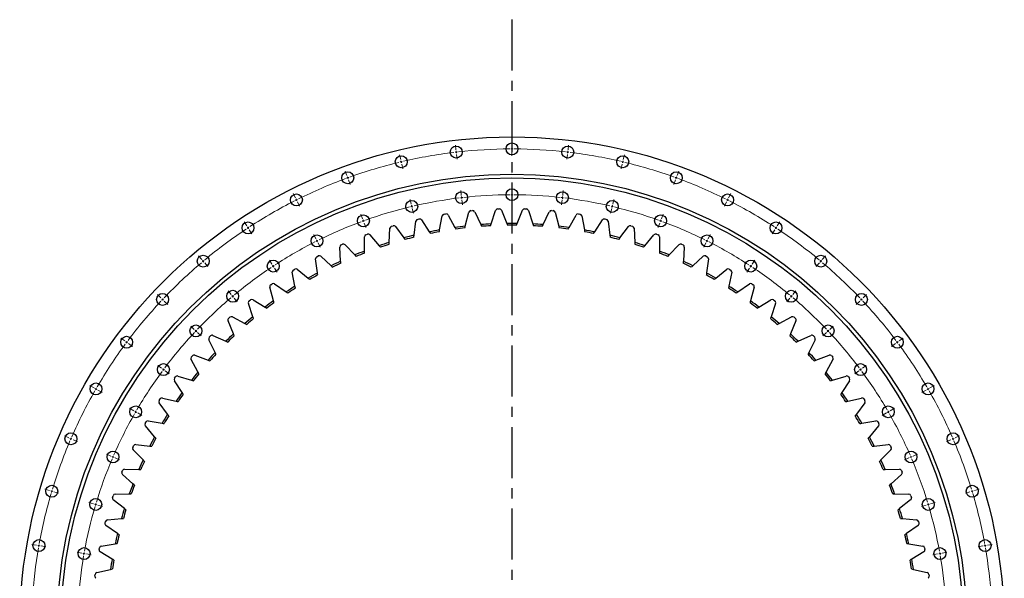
# Model space of a CAD drawing. Header units: millimetres. Extents: x 90 to 11535, y 34437 to 43816.
# Tile 2 of 14: x 2075 to 4222, y 36681 to 37900. Entities that reach past the tile are written whole.
import ezdxf

# ---------------------------------------------------------------- set-up
doc = ezdxf.new("R2010")
doc.units = ezdxf.units.MM
doc.header["$LTSCALE"] = 50
doc.linetypes.add('CENTER', pattern=[10.16, 6.35, -1.27, 1.27, -1.27])

msp = doc.modelspace()

# ---------------------------------------------------------------- linework, layer by layer
at = {"linetype": 'CENTER', "ltscale": 0.35}
msp.add_line((3148.9, 37899.9), (3148.9, 35241.2), dxfattribs=at)
at = {"color": 0, "linetype": 'Continuous', "lineweight": 18}
for p, q in [((3026.8, 37615.9), (3025.5, 37626.4)), ((3148.9, 37623), (3148.9, 37633.5)), ((3148.9, 37618), (3148.9, 37620.5)), ((3148.9, 37618), (3148.9, 37615.5)), ((3271.1, 37615.9), (3272.4, 37626.4)), ((2906.2, 37594.7), (2903.8, 37604.9)), ((3027.3, 37611), (3027, 37613.4)), ((3027.3, 37611), (3027.6, 37608.5)), ((3027.9, 37606), (3029.1, 37595.6)), ((3148.9, 37613), (3148.9, 37602.5)), ((3270, 37606), (3268.8, 37595.6)), ((3270.6, 37611), (3270.3, 37608.5)), ((3270.6, 37611), (3270.8, 37613.4)), ((3391.7, 37594.7), (3394.1, 37604.9)), ((2907.4, 37589.8), (2906.8, 37592.2)), ((2907.4, 37589.8), (2908, 37587.4)), ((2908.5, 37584.9), (2910.9, 37574.7)), ((3389.4, 37584.9), (3386.9, 37574.7)), ((3390.5, 37589.8), (3389.9, 37587.4)), ((3390.5, 37589.8), (3391.1, 37592.2)), ((2789, 37559.6), (2785.4, 37569.4)), ((2790.7, 37554.9), (2789.8, 37557.2)), ((2790.7, 37554.9), (2791.5, 37552.5)), ((3507.2, 37554.9), (3506.4, 37552.5)), ((3507.2, 37554.9), (3508.1, 37557.2)), ((3508.9, 37559.6), (3512.5, 37569.4)), ((2792.4, 37550.2), (2796, 37540.3)), ((3148.9, 37523), (3148.9, 37533.5)), ((3505.5, 37550.2), (3501.9, 37540.3)), ((2676.6, 37511.1), (2671.9, 37520.5)), ((2678.8, 37506.6), (2677.7, 37508.9)), ((3038.4, 37516.6), (3037.1, 37527)), ((3038.9, 37511.6), (3038.7, 37514.1)), ((3038.9, 37511.6), (3039.2, 37509.2)), ((3148.9, 37518), (3148.9, 37520.5)), ((3148.9, 37518), (3148.9, 37515.5)), ((3148.9, 37513), (3148.9, 37502.5)), ((3258.9, 37511.6), (3258.7, 37509.2)), ((3258.9, 37511.6), (3259.2, 37514.1)), ((3259.5, 37516.6), (3260.7, 37527)), ((3619.1, 37506.6), (3620.2, 37508.9)), ((3621.3, 37511.1), (3626, 37520.5)), ((2678.8, 37506.6), (2679.9, 37504.4)), ((2681.1, 37502.2), (2685.8, 37492.8)), ((2929.3, 37497.4), (2926.9, 37507.6)), ((2930.4, 37492.5), (2929.9, 37494.9)), ((2930.4, 37492.5), (2931, 37490.1)), ((2931.6, 37487.6), (2934, 37477.4)), ((3039.5, 37506.7), (3040.7, 37496.2)), ((3258.4, 37506.7), (3257.1, 37496.2)), ((3366.3, 37487.6), (3363.9, 37477.4)), ((3367.5, 37492.5), (3366.9, 37490.1)), ((3367.5, 37492.5), (3368, 37494.9)), ((3368.6, 37497.4), (3371, 37507.6)), ((3616.8, 37502.2), (3612.1, 37492.8)), ((3619.1, 37506.6), (3617.9, 37504.4)), ((2823.2, 37465.6), (2819.6, 37475.5)), ((3474.7, 37465.6), (3478.3, 37475.5)), ((2570.6, 37449.9), (2564.8, 37458.7)), ((2573.3, 37445.7), (2572, 37447.8)), ((2573.3, 37445.7), (2574.7, 37443.6)), ((2824.9, 37460.9), (2824, 37463.3)), ((2824.9, 37460.9), (2825.7, 37458.6)), ((2826.6, 37456.2), (2830.2, 37446.3)), ((3471.3, 37456.2), (3467.7, 37446.3)), ((3473, 37460.9), (3472.2, 37458.6)), ((3473, 37460.9), (3473.9, 37463.3)), ((3724.6, 37445.7), (3723.2, 37443.6)), ((3724.6, 37445.7), (3725.9, 37447.8)), ((3727.3, 37449.9), (3733.1, 37458.7)), ((2576.1, 37441.5), (2581.9, 37432.8)), ((2721.5, 37421.7), (2716.8, 37431.1)), ((3576.4, 37421.7), (3581.1, 37431.1)), ((3721.8, 37441.5), (3716, 37432.8)), ((2723.7, 37417.3), (2722.6, 37419.5)), ((2723.7, 37417.3), (2724.8, 37415)), ((2726, 37412.8), (2730.7, 37403.4)), ((3571.9, 37412.8), (3567.2, 37403.4)), ((3574.2, 37417.3), (3573.1, 37415)), ((3574.2, 37417.3), (3575.3, 37419.5)), ((2472.4, 37376.8), (2465.7, 37384.9)), ((3825.5, 37376.8), (3832.2, 37384.9)), ((2475.6, 37373), (2474, 37374.9)), ((2475.6, 37373), (2477.2, 37371.1)), ((2478.8, 37369.2), (2485.6, 37361.1)), ((2625.5, 37366.4), (2619.8, 37375.1)), ((2628.3, 37362.2), (2626.9, 37364.3)), ((2628.3, 37362.2), (2629.7, 37360.1)), ((2631, 37358), (2636.8, 37349.2)), ((3666.9, 37358), (3661.1, 37349.2)), ((3669.6, 37362.2), (3668.2, 37360.1)), ((3669.6, 37362.2), (3671, 37364.3)), ((3672.4, 37366.4), (3678.1, 37375.1)), ((3819.1, 37369.2), (3812.3, 37361.1)), ((3822.3, 37373), (3820.7, 37371.1)), ((3822.3, 37373), (3823.9, 37374.9)), ((2383.4, 37292.8), (2375.7, 37300)), ((2536.7, 37300.2), (2529.9, 37308.3)), ((2539.9, 37296.4), (2538.3, 37298.3)), ((2539.9, 37296.4), (2541.5, 37294.5)), ((3758, 37296.4), (3756.4, 37294.5)), ((3758, 37296.4), (3759.6, 37298.3)), ((3761.2, 37300.2), (3767.9, 37308.3)), ((3914.5, 37292.8), (3922.1, 37300)), ((2387, 37289.4), (2385.2, 37291.1)), ((2387, 37289.4), (2388.8, 37287.7)), ((2390.7, 37286), (2398.3, 37278.8)), ((2543.1, 37292.5), (2549.9, 37284.5)), ((3754.8, 37292.5), (3748, 37284.5)), ((3907.2, 37286), (3899.6, 37278.8)), ((3910.9, 37289.4), (3909, 37287.7)), ((3910.9, 37289.4), (3912.7, 37291.1)), ((2456.1, 37224.2), (2448.5, 37231.4)), ((3841.8, 37224.2), (3849.4, 37231.4)), ((2459.8, 37220.8), (2457.9, 37222.5)), ((2459.8, 37220.8), (2461.6, 37219)), ((2463.4, 37217.3), (2471, 37210.1)), ((3834.5, 37217.3), (3826.9, 37210.1)), ((3838.1, 37220.8), (3836.3, 37219)), ((3838.1, 37220.8), (3839.9, 37222.5)), ((2304.7, 37199.1), (2296.3, 37205.3)), ((2308.7, 37196.1), (2306.7, 37197.6)), ((2308.7, 37196.1), (2310.7, 37194.6)), ((2312.7, 37193.1), (2321.2, 37186.8)), ((3985.2, 37193.1), (3976.7, 37186.8)), ((3989.2, 37196.1), (3987.2, 37194.6)), ((3989.2, 37196.1), (3991.2, 37197.6)), ((3993.2, 37199.1), (4001.6, 37205.3)), ((2384.9, 37139.3), (2376.5, 37145.6)), ((3913, 37139.3), (3921.4, 37145.6)), ((2388.9, 37136.4), (2386.9, 37137.9)), ((2388.9, 37136.4), (2390.9, 37134.9)), ((2392.9, 37133.4), (2401.4, 37127.1)), ((3904.9, 37133.4), (3896.5, 37127.1)), ((3909, 37136.4), (3907, 37134.9)), ((3909, 37136.4), (3911, 37137.9)), ((2237.5, 37096.8), (2228.4, 37102)), ((4060.4, 37096.8), (4069.5, 37102)), ((2241.8, 37094.3), (2239.6, 37095.5)), ((2241.8, 37094.3), (2243.9, 37093)), ((2246.1, 37091.8), (2255.2, 37086.5)), ((4051.8, 37091.8), (4042.7, 37086.5)), ((4056.1, 37094.3), (4053.9, 37093)), ((4056.1, 37094.3), (4058.3, 37095.5)), ((2324.1, 37046.8), (2315, 37052)), ((2328.4, 37044.3), (2326.2, 37045.5)), ((2328.4, 37044.3), (2330.6, 37043)), ((2332.7, 37041.8), (2341.8, 37036.5)), ((3965.2, 37041.8), (3956.1, 37036.5)), ((3969.5, 37044.3), (3967.3, 37043)), ((3969.5, 37044.3), (3971.7, 37045.5)), ((3973.8, 37046.8), (3982.9, 37052)), ((2182.5, 36987.4), (2172.9, 36991.6)), ((2187.1, 36985.4), (2184.8, 36986.4)), ((2187.1, 36985.4), (2189.4, 36984.5)), ((2191.7, 36983.5), (2201.3, 36979.3)), ((4106.2, 36983.5), (4096.5, 36979.3)), ((4110.8, 36985.4), (4108.5, 36984.5)), ((4110.8, 36985.4), (4113.1, 36986.4)), ((4115.4, 36987.4), (4125, 36991.6)), ((2274.3, 36947.8), (2264.7, 36952)), ((4023.5, 36947.8), (4033.2, 36952)), ((2278.9, 36945.8), (2276.6, 36946.8)), ((2278.9, 36945.8), (2281.2, 36944.8)), ((2283.5, 36943.9), (2293.2, 36939.7)), ((4014.4, 36943.9), (4004.7, 36939.7)), ((4019, 36945.8), (4016.7, 36944.8)), ((4019, 36945.8), (4021.2, 36946.8)), ((2140.7, 36872.4), (2130.6, 36875.4)), ((2145.5, 36871), (2143.1, 36871.7)), ((2145.5, 36871), (2147.8, 36870.3)), ((2150.2, 36869.5), (2160.3, 36866.5)), ((4147.6, 36869.5), (4137.6, 36866.5)), ((4152.4, 36871), (4150, 36870.3)), ((4152.4, 36871), (4154.8, 36871.7)), ((4157.2, 36872.4), (4167.3, 36875.4)), ((2236.5, 36843.7), (2226.4, 36846.7)), ((2241.2, 36842.3), (2238.9, 36843)), ((4056.6, 36842.3), (4059, 36843)), ((4061.4, 36843.7), (4071.5, 36846.7)), ((2241.2, 36842.3), (2243.6, 36841.6)), ((2246, 36840.9), (2256.1, 36837.9)), ((4051.8, 36840.9), (4041.8, 36837.9)), ((4056.6, 36842.3), (4054.2, 36841.6)), ((2112.4, 36753.3), (2102.1, 36755.1)), ((2117.4, 36752.4), (2114.9, 36752.9)), ((2117.4, 36752.4), (2119.8, 36752)), ((2122.3, 36751.6), (2132.6, 36749.8)), ((2210.9, 36735.9), (2200.6, 36737.8)), ((2215.8, 36735.1), (2213.4, 36735.5)), ((4082, 36735.1), (4084.5, 36735.5)), ((4087, 36735.9), (4097.3, 36737.8)), ((4175.6, 36751.6), (4165.3, 36749.8)), ((4180.5, 36752.4), (4178.1, 36752)), ((4180.5, 36752.4), (4183, 36752.9)), ((4185.5, 36753.3), (4195.8, 36755.1)), ((2215.8, 36735.1), (2218.3, 36734.6)), ((2220.8, 36734.2), (2231.1, 36732.4)), ((4077.1, 36734.2), (4066.8, 36732.4)), ((4082, 36735.1), (4079.6, 36734.6))]:
    msp.add_line(p, q, dxfattribs=at)
at = {"color": 7, "linetype": 'Continuous', "lineweight": 25}
for p, q in [((3117.7, 37487), (3121.4, 37487.1)), ((3176.4, 37487.1), (3180.2, 37487)), ((2991, 37441.3), (2996.8, 37471.7)), ((3000.7, 37475.5), (3004.5, 37476.1)), ((3009.4, 37473.7), (3024.5, 37446.8)), ((3047.1, 37449.7), (3054.8, 37479.6)), ((3059, 37483.1), (3062.8, 37483.5)), ((3067.6, 37480.8), (3080.9, 37452.9)), ((3103.6, 37454.4), (3113.3, 37483.7)), ((3126.1, 37484.1), (3137.5, 37455.5)), ((3160.4, 37455.5), (3171.8, 37484.1)), ((3184.6, 37483.7), (3194.3, 37454.4)), ((3217, 37452.9), (3230.3, 37480.8)), ((3235.1, 37483.5), (3238.9, 37483.1)), ((3243.1, 37479.6), (3250.8, 37449.7)), ((3273.4, 37446.8), (3288.5, 37473.7)), ((3293.4, 37476.1), (3297.2, 37475.5)), ((3301.1, 37471.7), (3306.9, 37441.3)), ((2880.9, 37414), (2882.8, 37444.8)), ((2886.2, 37449.1), (2889.8, 37450.2)), ((2895.1, 37448.4), (2913.4, 37423.6)), ((2935.5, 37429.4), (2939.4, 37460.1)), ((2943, 37464.1), (2946.7, 37465)), ((2951.8, 37462.9), (2968.6, 37437)), ((3329.3, 37437), (3346.1, 37462.9)), ((3351.2, 37465), (3354.8, 37464.1)), ((3358.5, 37460.1), (3362.4, 37429.4)), ((3384.4, 37423.6), (3402.8, 37448.4)), ((3408, 37450.2), (3411.7, 37449.1)), ((3415.1, 37444.8), (3417, 37414)), ((3765, 37449.7), (3765, 37449.7)), ((2827.4, 37395.1), (2827.3, 37425.9)), ((2830.5, 37430.5), (2834, 37431.8)), ((2839.3, 37430.4), (2859.3, 37406.8)), ((3438.6, 37406.8), (3458.5, 37430.4)), ((3463.9, 37431.8), (3467.4, 37430.5)), ((3470.6, 37425.9), (3470.5, 37395.1)), ((2775.3, 37372.8), (2773.2, 37403.6)), ((2776, 37408.3), (2779.5, 37409.8)), ((2784.9, 37408.8), (2806.3, 37386.5)), ((3491.6, 37386.5), (3513, 37408.8)), ((3518.4, 37409.8), (3521.9, 37408.3)), ((3524.7, 37403.6), (3522.6, 37372.8)), ((2723.1, 37382.7), (2726.5, 37384.4)), ((2731.9, 37383.7), (2754.7, 37362.9)), ((3543.2, 37362.9), (3566, 37383.7)), ((3571.4, 37384.4), (3574.8, 37382.7)), ((2724.6, 37347.2), (2720.6, 37377.8)), ((3577.3, 37377.8), (3573.3, 37347.2)), ((2413.5, 37352.6), (2413.5, 37352.6)), ((2675.7, 37318.4), (2669.7, 37348.7)), ((2672, 37353.7), (2675.2, 37355.7)), ((2680.7, 37355.3), (2704.8, 37336)), ((3593.1, 37336), (3617.2, 37355.3)), ((3628.1, 37348.7), (3622.1, 37318.4)), ((3622.7, 37355.7), (3625.9, 37353.7)), ((2628.8, 37286.6), (2620.9, 37316.4)), ((2622.8, 37321.6), (2625.9, 37323.7)), ((2631.4, 37323.7), (2656.6, 37306)), ((3641.3, 37306), (3666.5, 37323.7)), ((3677, 37316.4), (3669.1, 37286.6)), ((3672, 37323.7), (3675.1, 37321.6)), ((2584, 37251.8), (2574.2, 37281)), ((2575.7, 37286.3), (2578.7, 37288.7)), ((2584.2, 37289), (2610.5, 37272.9)), ((3687.4, 37272.9), (3713.7, 37289)), ((3723.7, 37281), (3713.9, 37251.8)), ((3719.2, 37288.7), (3722.2, 37286.3)), ((2531, 37248.1), (2533.8, 37250.7)), ((2539.3, 37251.4), (2566.6, 37237)), ((3731.3, 37237), (3758.6, 37251.4)), ((3764, 37250.7), (3766.8, 37248.1)), ((2541.5, 37214.2), (2529.8, 37242.7)), ((3768.1, 37242.7), (3756.4, 37214.2)), ((2488.9, 37207.1), (2491.5, 37209.8)), ((2496.9, 37210.9), (2525.1, 37198.3)), ((3772.8, 37198.3), (3800.9, 37210.9)), ((3806.4, 37209.8), (3809, 37207.1)), ((2501.5, 37173.9), (2488, 37201.7)), ((3809.9, 37201.7), (3796.4, 37173.9)), ((2449.5, 37163.5), (2451.9, 37166.4)), ((2457.3, 37167.8), (2486.2, 37157)), ((3811.7, 37157), (3840.6, 37167.8)), ((3846, 37166.4), (3848.4, 37163.5)), ((2464.2, 37131.2), (2449, 37158.1)), ((3848.9, 37158.1), (3833.7, 37131.2)), ((2420.4, 37122.3), (2450, 37113.4)), ((3847.9, 37113.4), (3877.5, 37122.3)), ((2429.7, 37086.2), (2412.7, 37112)), ((2412.9, 37117.5), (2415.2, 37120.5)), ((3885.1, 37112), (3868.2, 37086.2)), ((3882.7, 37120.5), (3885, 37117.5)), ((2379.4, 37069.2), (2381.5, 37072.4)), ((2398.1, 37039), (2379.6, 37063.7)), ((2386.6, 37074.4), (2416.6, 37067.5)), ((3881.3, 37067.5), (3911.3, 37074.4)), ((3918.3, 37063.7), (3899.8, 37039)), ((3916.4, 37072.4), (3918.5, 37069.2)), ((2349, 37018.9), (2350.9, 37022.2)), ((2355.8, 37024.6), (2386.3, 37019.5)), ((3911.6, 37019.5), (3942, 37024.6)), ((3947, 37022.2), (3948.9, 37018.9)), ((2369.6, 36990), (2349.6, 37013.4)), ((3948.3, 37013.4), (3928.2, 36990)), ((2328.4, 36972.8), (2359.1, 36969.7)), ((3938.8, 36969.7), (3969.5, 36972.8)), ((2321.9, 36966.7), (2323.6, 36970.1)), ((2344.4, 36939.2), (2322.8, 36961.3)), ((3975.1, 36961.3), (3953.5, 36939.2)), ((3974.3, 36970.1), (3976, 36966.7)), ((2298.3, 36912.9), (2299.7, 36916.4)), ((2322.4, 36886.9), (2299.5, 36907.5)), ((2304.3, 36919.4), (2335.1, 36918.3)), ((3962.8, 36918.3), (3993.6, 36919.4)), ((3998.4, 36907.5), (3975.5, 36886.9)), ((3998.2, 36916.4), (3999.6, 36912.9)), ((2283.7, 36864.6), (2314.5, 36865.5)), ((3983.4, 36865.5), (4014.2, 36864.6)), ((2278.1, 36857.7), (2279.3, 36861.3)), ((2303.8, 36833.3), (2279.6, 36852.4)), ((4018.2, 36852.4), (3994, 36833.3)), ((4018.6, 36861.3), (4019.8, 36857.7)), ((2261.5, 36801.3), (2262.4, 36805)), ((2266.6, 36808.5), (2297.3, 36811.4)), ((4000.5, 36811.4), (4031.3, 36808.5)), ((4035.5, 36805), (4036.4, 36801.3)), ((2288.7, 36778.6), (2263.4, 36796.2)), ((4034.5, 36796.2), (4009.1, 36778.6)), ((2248.5, 36744), (2249.2, 36747.7)), ((2277.2, 36723), (2250.7, 36739)), ((2253.2, 36751.5), (2283.7, 36756.3)), ((4014.2, 36756.3), (4044.7, 36751.5)), ((4047.2, 36739), (4020.7, 36723)), ((4048.7, 36747.7), (4049.4, 36744)), ((2243.4, 36693.8), (2273.5, 36700.5)), ((4024.3, 36700.5), (4054.5, 36693.8)), ((2239.2, 36685.9), (2239.7, 36689.7)), ((4058.2, 36689.7), (4058.7, 36685.9))]:
    msp.add_line(p, q, dxfattribs=at)
for centre, radius in [((3148.9, 36570.5), 1073.5), ((3027.3, 37611), 13), ((3148.9, 37618), 13), ((3270.6, 37611), 13), ((2907.4, 37589.8), 13), ((3390.5, 37589.8), 13), ((3148.9, 36570.5), 992), ((3148.9, 36570.5), 984), ((2790.7, 37554.9), 13), ((3507.2, 37554.9), 13), ((3148.9, 37518), 13), ((2678.8, 37506.6), 13), ((3038.9, 37511.6), 13), ((3258.9, 37511.6), 13), ((3619.1, 37506.6), 13), ((2930.4, 37492.5), 13), ((3367.5, 37492.5), 13), ((2824.9, 37460.9), 13), ((3473, 37460.9), 13), ((2573.3, 37445.7), 13), ((3724.6, 37445.7), 13), ((2723.7, 37417.3), 13), ((3574.2, 37417.3), 13), ((2475.6, 37373), 13), ((3822.3, 37373), 13), ((2628.3, 37362.2), 13), ((3669.6, 37362.2), 13), ((2387, 37289.4), 13), ((2539.9, 37296.4), 13), ((3758, 37296.4), 13), ((3910.9, 37289.4), 13), ((2459.8, 37220.8), 13), ((3838.1, 37220.8), 13), ((2308.7, 37196.1), 13), ((3989.2, 37196.1), 13), ((2388.9, 37136.4), 13), ((3909, 37136.4), 13), ((2241.8, 37094.3), 13), ((4056.1, 37094.3), 13), ((2328.4, 37044.3), 13), ((3969.5, 37044.3), 13), ((2187.1, 36985.4), 13), ((4110.8, 36985.4), 13), ((2278.9, 36945.8), 13), ((4019, 36945.8), 13), ((2145.5, 36871), 13), ((4152.4, 36871), 13), ((2241.2, 36842.3), 13), ((4056.6, 36842.3), 13), ((2117.4, 36752.4), 13), ((4180.5, 36752.4), 13), ((2215.8, 36735.1), 13), ((4082, 36735.1), 13)]:
    msp.add_circle(centre, radius, dxfattribs=at)
at = {"color": 0, "linetype": 'Continuous', "lineweight": 18}
for radius, start, end in [(1047.5, 90.2735, 96.3932), (1047.5, 90, 90.1367), (1047.5, 89.8633, 90), (1047.5, 83.6068, 89.7265), (1047.5, 96.9402, 103.0598), (1047.5, 96.6667, 96.8034), (1047.5, 96.5299, 96.6667), (1047.5, 83.3333, 83.4701), (1047.5, 83.1966, 83.3333), (1047.5, 76.9402, 83.0598), (1047.5, 103.6068, 109.7265), (1047.5, 103.3333, 103.4701), (1047.5, 103.1966, 103.3333), (1047.5, 76.6667, 76.8034), (1047.5, 76.5299, 76.6667), (1047.5, 70.2735, 76.3932), (1047.5, 110.2735, 116.3932), (1047.5, 110, 110.1367), (1047.5, 109.8633, 110), (1047.5, 70, 70.1367), (1047.5, 69.8633, 70), (1047.5, 63.6068, 69.7265), (947.5, 96.969, 103.031), (947.5, 96.6667, 96.8178), (947.5, 96.5155, 96.6667), (947.5, 90.3024, 96.3643), (947.5, 90, 90.1512), (947.5, 89.8488, 90), (947.5, 83.6357, 89.6976), (947.5, 83.3333, 83.4845), (947.5, 83.1822, 83.3333), (947.5, 76.969, 83.031), (1047.5, 116.9402, 123.0598), (1047.5, 116.6667, 116.8034), (1047.5, 116.5299, 116.6667), (947.5, 103.6357, 109.6976), (947.5, 103.3333, 103.4845), (947.5, 103.1822, 103.3333), (947.5, 76.6667, 76.8178), (947.5, 76.5155, 76.6667), (947.5, 70.3024, 76.3643), (1047.5, 63.3333, 63.4701), (1047.5, 63.1966, 63.3333), (1047.5, 56.9402, 63.0598), (1047.5, 123.3333, 123.4701), (1047.5, 123.1966, 123.3333), (947.5, 110.3024, 116.3643), (947.5, 110, 110.1512), (947.5, 109.8488, 110), (947.5, 70, 70.1512), (947.5, 69.8488, 70), (947.5, 63.6357, 69.6976), (1047.5, 56.6667, 56.8034), (1047.5, 56.5299, 56.6667), (1047.5, 123.6068, 129.7265), (1047.5, 50.2735, 56.3932), (947.5, 116.969, 123.031), (947.5, 116.6667, 116.8178), (947.5, 116.5155, 116.6667), (947.5, 63.3333, 63.4845), (947.5, 63.1822, 63.3333), (947.5, 56.969, 63.031), (1047.5, 130.2735, 136.3932), (1047.5, 130, 130.1367), (1047.5, 129.8633, 130), (947.5, 123.6357, 129.6976), (947.5, 123.3333, 123.4845), (947.5, 123.1822, 123.3333), (947.5, 56.6667, 56.8178), (947.5, 56.5155, 56.6667), (947.5, 50.3024, 56.3643), (1047.5, 50, 50.1367), (1047.5, 49.8633, 50), (1047.5, 43.6068, 49.7265), (947.5, 130, 130.1512), (947.5, 129.8488, 130), (947.5, 50, 50.1512), (947.5, 49.8488, 50), (1047.5, 136.9402, 143.0598), (1047.5, 136.6667, 136.8034), (1047.5, 136.5299, 136.6667), (947.5, 130.3024, 136.3643), (947.5, 43.6357, 49.6976), (1047.5, 43.3333, 43.4701), (1047.5, 43.1966, 43.3333), (1047.5, 36.9402, 43.0598), (947.5, 136.969, 143.031), (947.5, 136.6667, 136.8178), (947.5, 136.5155, 136.6667), (947.5, 43.3333, 43.4845), (947.5, 43.1822, 43.3333), (947.5, 36.969, 43.031), (1047.5, 143.6068, 149.7265), (1047.5, 143.3333, 143.4701), (1047.5, 143.1966, 143.3333), (1047.5, 36.6667, 36.8034), (1047.5, 36.5299, 36.6667), (1047.5, 30.2735, 36.3932), (947.5, 143.6357, 149.6976), (947.5, 143.3333, 143.4845), (947.5, 143.1822, 143.3333), (947.5, 36.6667, 36.8178), (947.5, 36.5155, 36.6667), (947.5, 30.3024, 36.3643), (1047.5, 150.2735, 156.3932), (1047.5, 150, 150.1367), (1047.5, 149.8633, 150), (1047.5, 30, 30.1367), (1047.5, 29.8633, 30), (1047.5, 23.6068, 29.7265), (947.5, 150.3024, 156.3643), (947.5, 150, 150.1512), (947.5, 149.8488, 150), (947.5, 30, 30.1512), (947.5, 29.8488, 30), (947.5, 23.6357, 29.6976), (1047.5, 156.9402, 163.0598), (1047.5, 156.6667, 156.8034), (1047.5, 156.5299, 156.6667), (1047.5, 23.3333, 23.4701), (1047.5, 23.1966, 23.3333), (1047.5, 16.9402, 23.0598), (947.5, 156.969, 163.031), (947.5, 156.6667, 156.8178), (947.5, 156.5155, 156.6667), (947.5, 23.3333, 23.4845), (947.5, 23.1822, 23.3333), (947.5, 16.969, 23.031), (1047.5, 163.6068, 169.7265), (1047.5, 163.3333, 163.4701), (1047.5, 163.1966, 163.3333), (1047.5, 16.6667, 16.8034), (1047.5, 16.5299, 16.6667), (1047.5, 10.2735, 16.3932), (947.5, 163.1822, 163.3333), (947.5, 16.6667, 16.8178), (947.5, 163.6357, 169.6976), (947.5, 163.3333, 163.4845), (947.5, 16.5155, 16.6667), (947.5, 10.3024, 16.3643), (1047.5, 170.2735, 176.3932), (1047.5, 170, 170.1367), (1047.5, 169.8633, 170), (947.5, 169.8488, 170), (947.5, 10, 10.1512), (1047.5, 10, 10.1367), (1047.5, 9.8633, 10), (1047.5, 3.6068, 9.7265), (947.5, 170.3024, 176.3643), (947.5, 170, 170.1512), (947.5, 9.8488, 10), (947.5, 3.6357, 9.6976)]:
    msp.add_arc((3148.9, 36570.5), radius, start, end, dxfattribs=at)
at = {"color": 7, "linetype": 'Continuous', "lineweight": 25}
for centre, radius, start, end in [((3117.8, 37482.2), 4.8, 91.8367, 161.8367), ((3121.6, 37482.3), 4.8, 21.8367, 91.8367), ((3176.3, 37482.3), 4.8, 88.1633, 158.1633), ((3180.1, 37482.2), 4.8, 18.1633, 88.1633), ((3001.5, 37470.8), 4.8, 99.1837, 169.1837), ((3005.2, 37471.4), 4.8, 29.1837, 99.1837), ((3059.5, 37478.4), 4.8, 95.5102, 165.5102), ((3063.2, 37478.7), 4.8, 25.5102, 95.5102), ((3234.7, 37478.7), 4.8, 84.4898, 154.4898), ((3238.4, 37478.4), 4.8, 14.4898, 84.4898), ((3292.7, 37471.4), 4.8, 80.8163, 150.8163), ((3296.4, 37470.8), 4.8, 10.8163, 80.8163), ((2887.6, 37444.5), 4.8, 106.5306, 176.5306), ((2891.2, 37445.6), 4.8, 36.5306, 106.5306), ((2944.1, 37459.5), 4.8, 102.8571, 172.8571), ((2947.8, 37460.3), 4.8, 32.8571, 102.8571), ((3148.9, 36570.5), 885, 96.6083, 98.0856), ((3148.9, 36570.5), 881, 96.7087, 97.9852), ((3148.9, 36570.5), 885, 92.9348, 94.4121), ((3148.9, 36570.5), 881, 93.0352, 94.3117), ((3148.9, 36570.5), 885, 89.2613, 90.7387), ((3148.9, 36570.5), 881, 89.3617, 90.6383), ((3148.9, 36570.5), 885, 85.5879, 87.0652), ((3148.9, 36570.5), 881, 85.6883, 86.9648), ((3148.9, 36570.5), 885, 81.9144, 83.3917), ((3148.9, 36570.5), 881, 82.0148, 83.2913), ((3350.1, 37460.3), 4.8, 77.1429, 147.1429), ((3353.8, 37459.5), 4.8, 7.1429, 77.1429), ((3406.7, 37445.6), 4.8, 73.4694, 143.4694), ((3410.3, 37444.5), 4.8, 3.4694, 73.4694), ((2832.1, 37426), 4.8, 110.2041, 180.2041), ((2835.7, 37427.3), 4.8, 40.2041, 110.2041), ((3148.9, 36570.5), 885, 103.9552, 105.4326), ((3148.9, 36570.5), 881, 104.0556, 105.3321), ((3148.9, 36570.5), 885, 100.2817, 101.7591), ((3148.9, 36570.5), 881, 100.3821, 101.6587), ((3148.9, 36570.5), 885, 78.2409, 79.7183), ((3148.9, 36570.5), 881, 78.3413, 79.6179), ((3148.9, 36570.5), 885, 74.5674, 76.0448), ((3148.9, 36570.5), 881, 74.6679, 75.9444), ((3462.2, 37427.3), 4.8, 69.7959, 139.7959), ((3465.8, 37426), 4.8, 359.7959, 69.7959), ((2778, 37403.9), 4.8, 113.8776, 183.8776), ((2781.4, 37405.4), 4.8, 43.8776, 113.8776), ((3148.9, 36570.5), 885, 107.6287, 109.106), ((3148.9, 36570.5), 881, 107.7291, 109.0056), ((3148.9, 36570.5), 885, 70.894, 72.3713), ((3148.9, 36570.5), 881, 70.9944, 72.2709), ((3516.5, 37405.4), 4.8, 66.1224, 136.1224), ((3519.9, 37403.9), 4.8, 356.1224, 66.1224), ((2725.3, 37378.4), 4.8, 117.551, 187.551), ((2728.7, 37380.2), 4.8, 47.551, 117.551), ((3148.9, 36570.5), 885, 111.3021, 112.7795), ((3148.9, 36570.5), 881, 111.4025, 112.6791), ((3148.9, 36570.5), 881, 67.3209, 68.5975), ((3148.9, 36570.5), 885, 67.2205, 68.6979), ((3569.2, 37380.2), 4.8, 62.449, 132.449), ((3572.5, 37378.4), 4.8, 352.449, 62.449), ((3148.9, 36570.5), 885, 114.9756, 116.453), ((3148.9, 36570.5), 881, 115.076, 116.3526), ((3148.9, 36570.5), 881, 63.6474, 64.924), ((3148.9, 36570.5), 885, 63.547, 65.0244), ((2674.4, 37349.6), 4.8, 121.2245, 191.2245), ((2677.7, 37351.6), 4.8, 51.2245, 121.2245), ((3148.9, 36570.5), 885, 118.6491, 120.1264), ((3148.9, 36570.5), 881, 118.7495, 120.026), ((3148.9, 36570.5), 881, 59.974, 61.2505), ((3148.9, 36570.5), 885, 59.8736, 61.3509), ((3620.2, 37351.6), 4.8, 58.7755, 128.7755), ((3623.4, 37349.6), 4.8, 348.7755, 58.7755), ((2625.5, 37317.6), 4.8, 124.898, 194.898), ((2628.6, 37319.8), 4.8, 54.898, 124.898), ((3148.9, 36570.5), 885, 122.3225, 123.7999), ((3148.9, 36570.5), 885, 56.2001, 57.6775), ((3669.3, 37319.8), 4.8, 55.102, 125.102), ((3672.4, 37317.6), 4.8, 345.102, 55.102), ((3148.9, 36570.5), 881, 122.423, 123.6995), ((3148.9, 36570.5), 881, 56.3005, 57.577), ((2578.7, 37282.6), 4.8, 128.5714, 198.5714), ((2581.7, 37284.9), 4.8, 58.5714, 128.5714), ((3148.9, 36570.5), 885, 125.996, 127.4734), ((3148.9, 36570.5), 881, 126.0964, 127.373), ((3148.9, 36570.5), 881, 52.627, 53.9036), ((3148.9, 36570.5), 885, 52.5266, 54.004), ((3716.2, 37284.9), 4.8, 51.4286, 121.4286), ((3719.2, 37282.6), 4.8, 341.4286, 51.4286), ((2537.1, 37247.1), 4.8, 62.2449, 132.2449), ((3148.9, 36570.5), 885, 129.6695, 131.1468), ((3148.9, 36570.5), 885, 48.8532, 50.3305), ((3760.8, 37247.1), 4.8, 47.7551, 117.7551), ((2534.3, 37244.6), 4.8, 132.2449, 202.2449), ((3148.9, 36570.5), 881, 129.7699, 131.0464), ((3148.9, 36570.5), 881, 48.9536, 50.2301), ((3763.6, 37244.6), 4.8, 337.7551, 47.7551), ((2495, 37206.5), 4.8, 65.9184, 135.9184), ((3148.9, 36570.5), 885, 133.343, 134.8203), ((3148.9, 36570.5), 881, 133.4434, 134.7199), ((3148.9, 36570.5), 881, 45.2801, 46.5566), ((3148.9, 36570.5), 885, 45.1797, 46.657), ((3802.9, 37206.5), 4.8, 44.0816, 114.0816), ((2492.3, 37203.8), 4.8, 135.9184, 205.9184), ((3805.5, 37203.8), 4.8, 334.0816, 44.0816), ((2455.6, 37163.3), 4.8, 69.5918, 139.5918), ((3148.9, 36570.5), 885, 137.0164, 138.4938), ((3148.9, 36570.5), 881, 137.1168, 138.3934), ((3148.9, 36570.5), 881, 41.6066, 42.8832), ((3148.9, 36570.5), 885, 41.5062, 42.9836), ((3842.3, 37163.3), 4.8, 40.4082, 110.4082), ((2453.1, 37160.4), 4.8, 139.5918, 209.5918), ((3844.8, 37160.4), 4.8, 330.4082, 40.4082), ((2419, 37117.7), 4.8, 73.2653, 143.2653), ((3148.9, 36570.5), 885, 140.6899, 142.1672), ((3148.9, 36570.5), 881, 140.7903, 142.0668), ((3148.9, 36570.5), 881, 37.9332, 39.2097), ((3148.9, 36570.5), 885, 37.8328, 39.3101), ((3878.9, 37117.7), 4.8, 36.7347, 106.7347), ((2416.8, 37114.6), 4.8, 143.2653, 213.2653), ((3881.1, 37114.6), 4.8, 326.7347, 36.7347), ((3148.9, 36570.5), 885, 144.3634, 145.8407), ((3148.9, 36570.5), 881, 144.4638, 145.7403), ((3148.9, 36570.5), 881, 34.2597, 35.5362), ((3148.9, 36570.5), 885, 34.1593, 35.6366), ((2383.4, 37066.6), 4.8, 146.9388, 216.9388), ((2385.5, 37069.8), 4.8, 76.9388, 146.9388), ((3912.4, 37069.8), 4.8, 33.0612, 103.0612), ((3914.5, 37066.6), 4.8, 323.0612, 33.0612), ((3148.9, 36570.5), 885, 148.0368, 149.5142), ((3148.9, 36570.5), 885, 30.4858, 31.9632), ((2353.2, 37016.5), 4.8, 150.6122, 220.6122), ((2355.1, 37019.8), 4.8, 80.6122, 150.6122), ((3148.9, 36570.5), 881, 148.1372, 149.4138), ((3148.9, 36570.5), 881, 30.5862, 31.8628), ((3942.8, 37019.8), 4.8, 29.3878, 99.3878), ((3944.7, 37016.5), 4.8, 319.3878, 29.3878), ((2327.9, 36968), 4.8, 84.2857, 154.2857), ((3148.9, 36570.5), 885, 151.7103, 153.1877), ((3148.9, 36570.5), 881, 151.8107, 153.0873), ((3148.9, 36570.5), 881, 26.9127, 28.1893), ((3148.9, 36570.5), 885, 26.8123, 28.2897), ((3970, 36968), 4.8, 25.7143, 95.7143), ((2326.3, 36964.6), 4.8, 154.2857, 224.2857), ((3971.6, 36964.6), 4.8, 315.7143, 25.7143), ((3148.9, 36570.5), 885, 155.3838, 156.8611), ((3148.9, 36570.5), 881, 155.4842, 156.7607), ((3148.9, 36570.5), 881, 23.2393, 24.5158), ((3148.9, 36570.5), 885, 23.1389, 24.6162), ((2302.7, 36911.1), 4.8, 157.9592, 227.9592), ((2304.1, 36914.6), 4.8, 87.9592, 157.9592), ((3993.8, 36914.6), 4.8, 22.0408, 92.0408), ((3995.2, 36911.1), 4.8, 312.0408, 22.0408), ((3148.9, 36570.5), 885, 159.0572, 160.5346), ((3148.9, 36570.5), 885, 19.4654, 20.9428), ((2283.8, 36859.8), 4.8, 91.6327, 161.6327), ((3148.9, 36570.5), 881, 159.1576, 160.4342), ((3148.9, 36570.5), 881, 19.5658, 20.8424), ((4014.1, 36859.8), 4.8, 18.3673, 88.3673), ((2282.6, 36856.2), 4.8, 161.6327, 231.6327), ((4015.3, 36856.2), 4.8, 308.3673, 18.3673), ((3148.9, 36570.5), 885, 162.7307, 164.2081), ((3148.9, 36570.5), 881, 162.8311, 164.1077), ((3148.9, 36570.5), 881, 15.8923, 17.1689), ((3148.9, 36570.5), 885, 15.7919, 17.2693), ((2266.1, 36800.1), 4.8, 165.3061, 235.3061), ((2267.1, 36803.8), 4.8, 95.3061, 165.3061), ((4030.8, 36803.8), 4.8, 14.6939, 84.6939), ((4031.8, 36800.1), 4.8, 304.6939, 14.6939), ((3148.9, 36570.5), 885, 166.4042, 167.8815), ((3148.9, 36570.5), 885, 12.1185, 13.5958), ((3148.9, 36570.5), 881, 166.5046, 167.7811), ((3148.9, 36570.5), 881, 12.2189, 13.4954), ((2253.2, 36743.1), 4.8, 168.9796, 238.9796), ((2253.9, 36746.8), 4.8, 98.9796, 168.9796), ((4044, 36746.8), 4.8, 11.0204, 81.0204), ((4044.7, 36743.1), 4.8, 301.0204, 11.0204), ((3148.9, 36570.5), 885, 170.0777, 171.555), ((3148.9, 36570.5), 881, 170.1781, 171.4546), ((3148.9, 36570.5), 881, 8.5454, 9.8219), ((3148.9, 36570.5), 885, 8.445, 9.9223), ((2244.5, 36689.1), 4.8, 102.6531, 172.6531), ((4053.4, 36689.1), 4.8, 7.3469, 77.3469), ((2244, 36685.3), 4.8, 172.6531, 242.6531), ((4053.9, 36685.3), 4.8, 297.3469, 7.3469)]:
    msp.add_arc(centre, radius, start, end, dxfattribs=at)
for points in [[(3024.5, 37446.8), (3025.2, 37445.5), (3025.9, 37444.3), (3026.6, 37443)], [(3046, 37445.5), (3046.4, 37446.9), (3046.7, 37448.3), (3047.1, 37449.7)], [(3080.9, 37452.9), (3081.5, 37451.6), (3082.1, 37450.3), (3082.7, 37449.1)], [(3102.3, 37450.3), (3102.7, 37451.7), (3103.2, 37453), (3103.6, 37454.4)], [(3137.5, 37455.5), (3138.1, 37454.1), (3138.6, 37452.8), (3139.1, 37451.5)], [(3158.8, 37451.5), (3159.3, 37452.8), (3159.8, 37454.1), (3160.4, 37455.5)], [(3194.3, 37454.4), (3194.7, 37453), (3195.1, 37451.7), (3195.6, 37450.3)], [(3215.2, 37449.1), (3215.8, 37450.3), (3216.4, 37451.6), (3217, 37452.9)], [(3250.8, 37449.7), (3251.1, 37448.3), (3251.5, 37446.9), (3251.9, 37445.5)], [(3271.3, 37443), (3272, 37444.3), (3272.7, 37445.5), (3273.4, 37446.8)], [(2913.4, 37423.6), (2914.3, 37422.5), (2915.1, 37421.3), (2916, 37420.2)], [(2935, 37425.2), (2935.2, 37426.6), (2935.3, 37428), (2935.5, 37429.4)], [(2968.6, 37437), (2969.4, 37435.8), (2970.1, 37434.6), (2970.9, 37433.4)], [(2990.2, 37437.1), (2990.4, 37438.5), (2990.7, 37439.9), (2991, 37441.3)], [(3306.9, 37441.3), (3307.2, 37439.9), (3307.4, 37438.5), (3307.7, 37437.1)], [(3327, 37433.4), (3327.8, 37434.6), (3328.5, 37435.8), (3329.3, 37437)], [(3362.4, 37429.4), (3362.6, 37428), (3362.7, 37426.6), (3362.9, 37425.2)], [(3381.9, 37420.2), (3382.7, 37421.3), (3383.6, 37422.5), (3384.4, 37423.6)], [(2859.3, 37406.8), (2860.2, 37405.7), (2861.1, 37404.6), (2862, 37403.5)], [(2880.7, 37409.7), (2880.8, 37411.1), (2880.8, 37412.6), (2880.9, 37414)], [(3417, 37414), (3417.1, 37412.6), (3417.1, 37411.1), (3417.2, 37409.7)], [(3435.9, 37403.5), (3436.8, 37404.6), (3437.7, 37405.7), (3438.6, 37406.8)], [(2806.3, 37386.5), (2807.3, 37385.5), (2808.3, 37384.5), (2809.3, 37383.4)], [(2827.5, 37390.8), (2827.4, 37392.2), (2827.4, 37393.7), (2827.4, 37395.1)], [(3470.5, 37395.1), (3470.4, 37393.7), (3470.4, 37392.2), (3470.4, 37390.8)], [(3488.6, 37383.4), (3489.6, 37384.5), (3490.6, 37385.5), (3491.6, 37386.5)], [(2754.7, 37362.9), (2755.8, 37361.9), (2756.8, 37361), (2757.9, 37360)], [(2775.6, 37368.5), (2775.5, 37369.9), (2775.4, 37371.4), (2775.3, 37372.8)], [(3522.6, 37372.8), (3522.5, 37371.4), (3522.4, 37369.9), (3522.3, 37368.5)], [(3540, 37360), (3541.1, 37361), (3542.1, 37361.9), (3543.2, 37362.9)], [(2725.2, 37342.9), (2725, 37344.4), (2724.8, 37345.8), (2724.6, 37347.2)], [(3573.3, 37347.2), (3573.1, 37345.8), (3572.9, 37344.4), (3572.7, 37342.9)], [(2676.6, 37314.2), (2676.3, 37315.6), (2676, 37317), (2675.7, 37318.4)], [(2704.8, 37336), (2705.9, 37335.1), (2707, 37334.2), (2708.1, 37333.3)], [(3589.8, 37333.3), (3590.9, 37334.2), (3592, 37335.1), (3593.1, 37336)], [(3622.1, 37318.4), (3621.9, 37317), (3621.6, 37315.6), (3621.3, 37314.2)], [(2656.6, 37306), (2657.8, 37305.1), (2659, 37304.3), (2660.1, 37303.5)], [(3637.8, 37303.5), (3638.9, 37304.3), (3640.1, 37305.1), (3641.3, 37306)], [(2610.5, 37272.9), (2611.7, 37272.2), (2613, 37271.4), (2614.2, 37270.7)], [(2629.9, 37282.4), (2629.5, 37283.8), (2629.2, 37285.2), (2628.8, 37286.6)], [(3669.1, 37286.6), (3668.7, 37285.2), (3668.3, 37283.8), (3668, 37282.4)], [(3683.7, 37270.7), (3684.9, 37271.4), (3686.2, 37272.2), (3687.4, 37272.9)], [(2585.4, 37247.7), (2584.9, 37249.1), (2584.5, 37250.4), (2584, 37251.8)], [(3713.9, 37251.8), (3713.4, 37250.4), (3713, 37249.1), (3712.5, 37247.7)], [(2566.6, 37237), (2567.9, 37236.3), (2569.2, 37235.6), (2570.4, 37235)], [(3727.5, 37235), (3728.7, 37235.6), (3730, 37236.3), (3731.3, 37237)], [(2543.1, 37210.2), (2542.6, 37211.5), (2542.1, 37212.9), (2541.5, 37214.2)], [(3756.4, 37214.2), (3755.8, 37212.9), (3755.3, 37211.5), (3754.8, 37210.2)], [(2525.1, 37198.3), (2526.4, 37197.7), (2527.7, 37197.1), (2529, 37196.5)], [(3768.9, 37196.5), (3770.2, 37197.1), (3771.5, 37197.7), (3772.8, 37198.3)], [(2503.4, 37170.1), (2502.8, 37171.4), (2502.1, 37172.6), (2501.5, 37173.9)], [(3796.4, 37173.9), (3795.7, 37172.6), (3795.1, 37171.4), (3794.5, 37170.1)], [(2486.2, 37157), (2487.5, 37156.5), (2488.9, 37156), (2490.2, 37155.5)], [(3807.7, 37155.5), (3809, 37156), (3810.4, 37156.5), (3811.7, 37157)], [(2466.3, 37127.5), (2465.6, 37128.7), (2464.9, 37130), (2464.2, 37131.2)], [(3833.7, 37131.2), (3833, 37130), (3832.3, 37128.7), (3831.6, 37127.5)], [(2450, 37113.4), (2451.3, 37113), (2452.7, 37112.5), (2454.1, 37112.1)], [(3843.8, 37112.1), (3845.2, 37112.5), (3846.6, 37113), (3847.9, 37113.4)], [(2432, 37082.6), (2431.2, 37083.8), (2430.5, 37085), (2429.7, 37086.2)], [(3868.2, 37086.2), (3867.4, 37085), (3866.6, 37083.8), (3865.9, 37082.6)], [(2416.6, 37067.5), (2418, 37067.2), (2419.4, 37066.8), (2420.8, 37066.5)], [(3877.1, 37066.5), (3878.5, 37066.8), (3879.9, 37067.2), (3881.3, 37067.5)], [(2400.7, 37035.6), (2399.8, 37036.8), (2399, 37037.9), (2398.1, 37039)], [(3899.8, 37039), (3898.9, 37037.9), (3898.1, 37036.8), (3897.2, 37035.6)], [(2386.3, 37019.5), (2387.7, 37019.3), (2389.1, 37019.1), (2390.5, 37018.8)], [(3907.4, 37018.8), (3908.8, 37019.1), (3910.2, 37019.3), (3911.6, 37019.5)], [(2372.4, 36986.7), (2371.5, 36987.8), (2370.6, 36988.9), (2369.6, 36990)], [(3928.2, 36990), (3927.3, 36988.9), (3926.4, 36987.8), (3925.5, 36986.7)], [(2359.1, 36969.7), (2360.5, 36969.6), (2361.9, 36969.5), (2363.4, 36969.3)], [(3934.5, 36969.3), (3936, 36969.5), (3937.4, 36969.6), (3938.8, 36969.7)], [(2347.4, 36936.1), (2346.4, 36937.1), (2345.4, 36938.2), (2344.4, 36939.2)], [(3953.5, 36939.2), (3952.5, 36938.2), (3951.5, 36937.1), (3950.5, 36936.1)], [(2335.1, 36918.3), (2336.6, 36918.3), (2338, 36918.2), (2339.4, 36918.2)], [(3958.5, 36918.2), (3959.9, 36918.2), (3961.3, 36918.3), (3962.8, 36918.3)], [(2325.6, 36884), (2324.5, 36885), (2323.5, 36885.9), (2322.4, 36886.9)], [(3975.5, 36886.9), (3974.4, 36885.9), (3973.4, 36885), (3972.3, 36884)], [(2314.5, 36865.5), (2316, 36865.5), (2317.4, 36865.5), (2318.8, 36865.6)], [(3979.1, 36865.6), (3980.5, 36865.5), (3981.9, 36865.5), (3983.4, 36865.5)], [(2307.2, 36830.6), (2306.1, 36831.5), (2305, 36832.4), (2303.8, 36833.3)], [(3994, 36833.3), (3992.9, 36832.4), (3991.8, 36831.5), (3990.7, 36830.6)], [(2297.3, 36811.4), (2298.8, 36811.5), (2300.2, 36811.7), (2301.6, 36811.8)], [(3996.3, 36811.8), (3997.7, 36811.7), (3999.1, 36811.5), (4000.5, 36811.4)], [(2292.3, 36776.1), (2291.1, 36777), (2289.9, 36777.8), (2288.7, 36778.6)], [(4009.1, 36778.6), (4008, 36777.8), (4006.8, 36777), (4005.6, 36776.1)], [(2283.7, 36756.3), (2285.1, 36756.6), (2286.5, 36756.8), (2287.9, 36757)], [(4010, 36757), (4011.4, 36756.8), (4012.8, 36756.6), (4014.2, 36756.3)], [(2280.9, 36720.8), (2279.6, 36721.6), (2278.4, 36722.3), (2277.2, 36723)], [(4020.7, 36723), (4019.5, 36722.3), (4018.3, 36721.6), (4017, 36720.8)], [(2273.5, 36700.5), (2274.9, 36700.8), (2276.3, 36701.1), (2277.7, 36701.5)], [(4020.2, 36701.5), (4021.6, 36701.1), (4023, 36700.8), (4024.3, 36700.5)]]:
    msp.add_open_spline(points, degree=3, dxfattribs=at)

doc.saveas('drawing.dxf')
